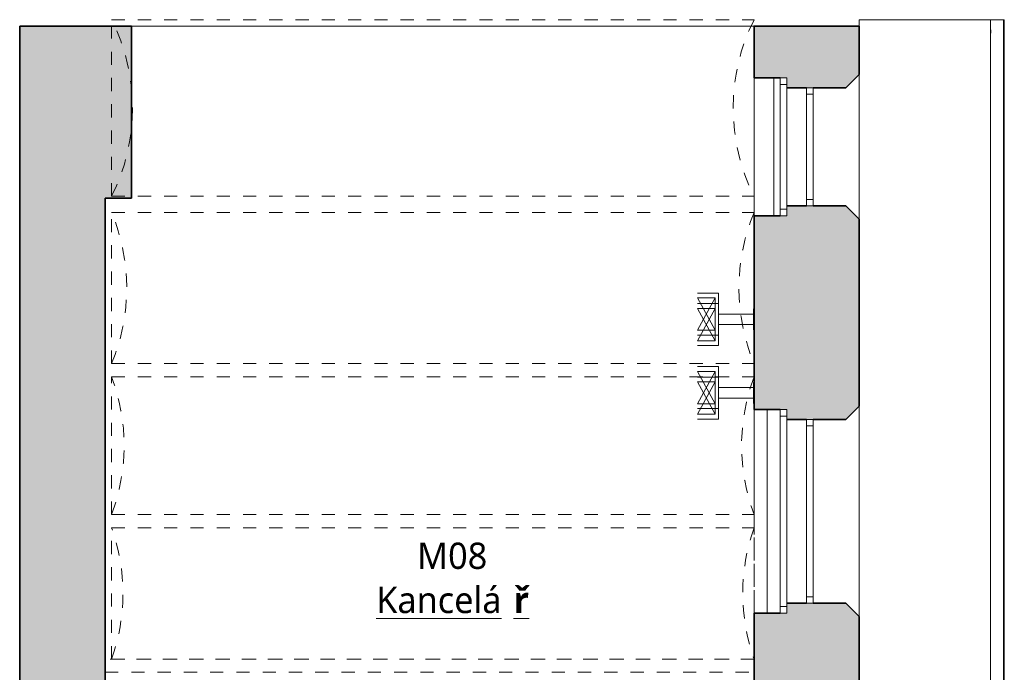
# Model space of a CAD drawing. Header units: metres. Extents: x -0.2 to 44.7, y -1.1 to 28.
# Tile 8 of 11: x -0.2 to 7.3, y 23 to 28. Entities that reach past the tile are written whole.
import ezdxf

# ---------------------------------------------------------------- set-up
doc = ezdxf.new("R2010")
doc.units = ezdxf.units.M
doc.linetypes.add('AV - Cerch_ 1 tecka 4mm', pattern=[0.006, 0.004, -0.001, 0, -0.001])
doc.linetypes.add('AV - Tecka 1mm', pattern=[0.001, 0, -0.001])
doc.layers.add('AV-MISTNOSTI', color=7, linetype='AV - Tecka 1mm', lineweight=13, true_color=0x85cf54)
doc.layers.add('AV-TEXTY', color=5, linetype='Continuous', lineweight=13, true_color=0x0000ff)
doc.layers.add('AV-SRAFY', color=7, linetype='Continuous', lineweight=35)
doc.layers.add('AV-STAVBA', color=7, linetype='Continuous', lineweight=18)
doc.styles.add('Trebuchet MS_B', font='trebuc.ttf', dxfattribs={"height": 0.2})

# ---------------------------------------------------------------- blocks, each defined once
blk = doc.blocks.new('WI_2_dvojité_se 2 příčlemi - 1400x1500-1265677-1NP mezipatro')
at = {"layer": 'AV-STAVBA', "color": 254, "linetype": 'AV - Cerch_ 1 tecka 4mm', "lineweight": 13, "true_color": 0xcccccc}
for p, q in [((0.775, 0.4), (-0.775, 0.4)), ((0.7, 0.4), (-0.7, 0.4)), ((-0.7, 0.4), (0.7, 0.4)), ((0.775, -0.4), (-0.775, -0.4)), ((-0.775, -0.4), (0.775, -0.4)), ((0.7, -0.4), (-0.7, -0.4))]:
    blk.add_line(p, q, dxfattribs=at)
at = {"layer": 'AV-STAVBA', "color": 254, "true_color": 0xcccccc}
for p, q in [((-0.7, 0.05), (0.7, 0.05)), ((-0.7, 0), (-0.7, 0.05)), ((-0.7, 0.05), (0.7, 0.05)), ((-0.7, 0.05), (-0.7, 0)), ((-0.7, 0), (0.7, 0)), ((0.7, 0), (-0.7, 0)), ((-0.65, 0), (-0.65, 0.05)), ((0.65, 0), (0.65, 0.05)), ((0.7, 0), (0.7, 0.05)), ((0.7, 0.05), (0.7, 0)), ((-0.775, -0.15), (0.775, -0.15)), ((-0.775, -0.15), (-0.775, -0.2)), ((-0.775, -0.15), (0.775, -0.15)), ((-0.775, -0.15), (-0.775, -0.2)), ((-0.775, -0.2), (0.775, -0.2)), ((-0.775, -0.2), (0.775, -0.2)), ((-0.725, -0.15), (-0.725, -0.2)), ((0.725, -0.15), (0.725, -0.2)), ((0.775, -0.15), (0.775, -0.2)), ((0.775, -0.15), (0.775, -0.2))]:
    blk.add_line(p, q, dxfattribs=at)
blk = doc.blocks.new('WI_2_dvojité_se 2 příčlemi - 900x1450-1265680-1NP mezipatro')
at = {"layer": 'AV-STAVBA', "color": 254, "linetype": 'AV - Cerch_ 1 tecka 4mm', "lineweight": 13, "true_color": 0xcccccc}
for p, q in [((0.525, 0.4), (-0.525, 0.4)), ((0.45, 0.4), (-0.45, 0.4)), ((-0.45, 0.4), (0.45, 0.4)), ((0.525, -0.4), (-0.525, -0.4)), ((-0.525, -0.4), (0.525, -0.4)), ((0.45, -0.4), (-0.45, -0.4))]:
    blk.add_line(p, q, dxfattribs=at)
at = {"layer": 'AV-STAVBA', "color": 254, "true_color": 0xcccccc}
for p, q in [((-0.45, 0.05), (0.45, 0.05)), ((-0.45, 0), (-0.45, 0.05)), ((-0.45, 0.05), (0.45, 0.05)), ((-0.45, 0.05), (-0.45, 0)), ((-0.45, 0), (0.45, 0)), ((0.45, 0), (-0.45, 0)), ((-0.4, 0), (-0.4, 0.05)), ((0.4, 0), (0.4, 0.05)), ((0.45, 0), (0.45, 0.05)), ((0.45, 0.05), (0.45, 0)), ((-0.525, -0.15), (0.525, -0.15)), ((-0.525, -0.15), (-0.525, -0.2)), ((-0.525, -0.15), (0.525, -0.15)), ((-0.525, -0.15), (-0.525, -0.2)), ((-0.525, -0.2), (0.525, -0.2)), ((-0.525, -0.2), (0.525, -0.2)), ((-0.475, -0.15), (-0.475, -0.2)), ((0.475, -0.15), (0.475, -0.2)), ((0.525, -0.15), (0.525, -0.2)), ((0.525, -0.15), (0.525, -0.2))]:
    blk.add_line(p, q, dxfattribs=at)
blk = doc.blocks.new('GM_Nika_obdélníková - 1550x650-1232519-1NP mezipatro')
at = {"layer": 'AV-STAVBA', "color": 254, "linetype": 'AV - Cerch_ 1 tecka 4mm', "true_color": 0xcccccc}
blk.add_line((-0.775, 0.4), (0.775, 0.4), dxfattribs=at)
blk = doc.blocks.new('GM_Nika_obdélníková - 1050x650-1233644-1NP mezipatro')
at = {"layer": 'AV-STAVBA', "color": 254, "linetype": 'AV - Cerch_ 1 tecka 4mm', "true_color": 0xcccccc}
blk.add_line((-0.525, 0.4), (0.525, 0.4), dxfattribs=at)
blk = doc.blocks.new('GM_Void_valená klenba - GM_Void_valená klenba-1524309-1NP mezipatro')
at = {"layer": 'AV-STAVBA', "color": 254, "linetype": 'AV - Cerch_ 1 tecka 4mm', "lineweight": 13, "true_color": 0xcccccc}
for p, q in [((-0.5, 2.42), (-0.5, -2.47)), ((-0.5, 2.42), (0.5, 2.42)), ((0.5, 2.42), (0.5, -2.47)), ((-0.5, -2.47), (0.5, -2.47))]:
    blk.add_line(p, q, dxfattribs=at)
for centre, start, end in [((0, 3.8342), 250.52878, 289.47122), ((0, -3.8842), 70.52878, 109.47122)]:
    blk.add_arc(centre, 1.5, start, end, dxfattribs=at)
blk = doc.blocks.new('GM_Void_valená klenba - GM_Void_valená klenba-1524308-1NP mezipatro')
at = {"layer": 'AV-STAVBA', "color": 254, "linetype": 'AV - Cerch_ 1 tecka 4mm', "lineweight": 13, "true_color": 0xcccccc}
for p, q in [((-0.525, 2.42), (-0.525, -2.47)), ((-0.525, 2.42), (0.525, 2.42)), ((0.525, 2.42), (0.525, -2.47)), ((-0.525, -2.47), (0.525, -2.47))]:
    blk.add_line(p, q, dxfattribs=at)
for centre, start, end in [((0, 3.8251), 249.51268, 290.48732), ((0, -3.8751), 69.51268, 110.48732)]:
    blk.add_arc(centre, 1.5, start, end, dxfattribs=at)
blk = doc.blocks.new('GM_Void_valená klenba - GM_Void_valená klenba-1524307-1NP mezipatro')
at = {"layer": 'AV-STAVBA', "color": 254, "linetype": 'AV - Cerch_ 1 tecka 4mm', "lineweight": 13, "true_color": 0xcccccc}
for p, q in [((-0.575, 2.42), (-0.575, -2.47)), ((-0.575, 2.42), (0.575, 2.42)), ((0.575, 2.42), (0.575, -2.47)), ((-0.575, -2.47), (0.575, -2.47))]:
    blk.add_line(p, q, dxfattribs=at)
for centre, start, end in [((0, 3.8054), 247.45969, 292.54031), ((0, -3.8554), 67.45969, 112.54031)]:
    blk.add_arc(centre, 1.5, start, end, dxfattribs=at)
blk = doc.blocks.new('GM_Void_valená klenba - GM_Void_valená klenba-1524306-1NP mezipatro')
at = {"layer": 'AV-STAVBA', "color": 254, "linetype": 'AV - Cerch_ 1 tecka 4mm', "lineweight": 13, "true_color": 0xcccccc}
for p, q in [((-0.6719, 2.42), (-0.6719, -2.47)), ((-0.6719, 2.42), (0.6719, 2.42)), ((0.6719, 2.42), (0.6719, -2.47)), ((-0.6719, -2.47), (0.6719, -2.47))]:
    blk.add_line(p, q, dxfattribs=at)
for centre, start, end in [((0, 3.7611), 243.39082, 296.60918), ((0, -3.8111), 63.39082, 116.60918)]:
    blk.add_arc(centre, 1.5, start, end, dxfattribs=at)
blk = doc.blocks.new('SFR_Trám_obdelník - 100_160-1383807-1NP mezipatro')
at = {"layer": 'AV-STAVBA', "color": 254, "linetype": 'AV - Cerch_ 1 tecka 4mm', "lineweight": 13, "true_color": 0xcccccc}
for p, q in [((-2.47, 0.05), (-2.47, -0.05)), ((2.47, 0.05), (-2.47, 0.05)), ((2.47, -0.05), (2.47, 0.05)), ((-2.47, -0.05), (2.47, -0.05))]:
    blk.add_line(p, q, dxfattribs=at)
blk = doc.blocks.new('D0089 - 1514 - OÚPSŘ_Benešova_rvt-1-1NP mezipatro')
at = {"layer": 'AV-SRAFY', "lineweight": 18, "true_color": 0xcccccc}
for points in [[(0.4148, 26.6382), (0.6148, 26.6382), (0.6148, 27.9456), (-0.2352, 27.9456), (-0.2352, 26.6382)], [(0.1063, 14.2232), (0.4148, 14.2232), (0.4148, 15.2082), (0.2848, 15.2082), (0.2848, 16.6082), (0.4148, 16.6082), (0.4148, 26.6382), (-0.2352, 26.6382), (-0.2352, 14.2232)]]:
    blk.add_hatch(color=254, dxfattribs=at).paths.add_polyline_path(points)
h = blk.add_hatch(color=254, dxfattribs=at)
h.paths.add_polyline_path([(6.1548, 18.4082), (6.1548, 18.7182), (6.0548, 18.8182), (5.5648, 18.8182), (5.5648, 18.7432), (5.3548, 18.7432), (5.3548, 18.4082), (5.5648, 18.4082)])
h.paths.add_polyline_path([(6.0548, 20.2182), (6.1548, 20.3182), (6.1548, 21.1282), (6.0548, 21.2282), (5.5548, 21.2282), (5.5548, 21.1532), (5.3548, 21.1532), (5.3548, 20.2932), (5.5648, 20.2932), (5.5648, 20.2182), (5.7748, 20.2182)])
h.paths.add_polyline_path([(6.0548, 22.5282), (6.1548, 22.6282), (6.1548, 23.4532), (6.0548, 23.5532), (5.6048, 23.5532), (5.6048, 23.4782), (5.3548, 23.4782), (5.3548, 22.6032), (5.5548, 22.6032), (5.5548, 22.5282), (5.7548, 22.5282)])
h.paths.add_polyline_path([(6.0548, 24.9532), (6.1548, 25.0532), (6.1548, 26.4782), (6.0548, 26.5782), (5.6048, 26.5782), (5.6048, 26.5032), (5.3548, 26.5032), (5.3548, 25.0282), (5.6048, 25.0282), (5.6048, 24.9532), (5.8048, 24.9532)])
h.paths.add_polyline_path([(5.8048, 27.4782), (6.0548, 27.4782), (6.1548, 27.5782), (6.1548, 27.9456), (5.3548, 27.9456), (5.3548, 27.5532), (5.6048, 27.5532), (5.6048, 27.4782), (5.7548, 27.4782)])
at = {"layer": 'AV-MISTNOSTI', "color": 254, "true_color": 0xe6f5dc}
blk.add_line((0.6148, 27.9456), (5.3548, 27.9456), dxfattribs=at)
at = {"layer": 'AV-STAVBA', "color": 254, "true_color": 0xcccccc}
for p, q in [((7.1548, 27.9956), (6.1548, 27.9956)), ((6.1548, 27.9956), (6.1548, 27.9456)), ((7.1548, 15.1082), (7.1548, 27.9956)), ((7.1548, 27.9956), (7.2548, 27.9956)), ((7.2548, 27.9956), (7.2548, 14.8907)), ((7.2601, 27.9956), (7.2548, 27.9956)), ((7.2601, 14.8907), (7.2601, 27.9956)), ((7.2601, 14.8907), (7.2601, 27.9956)), ((5.3548, 27.9456), (0.6148, 27.9456)), ((7.1565, 27.9191), (7.1548, 27.9191)), ((7.1548, 27.8941), (7.1565, 27.8941)), ((7.1565, 27.8941), (7.1565, 27.9191)), ((5.5048, 27.5532), (5.5048, 26.5032)), ((6.1548, 27.5782), (6.1548, 26.4782)), ((6.1548, 25.0532), (6.1548, 23.4532)), ((5.4548, 25.0282), (5.4548, 23.4782))]:
    blk.add_line(p, q, dxfattribs=at)
at = {"layer": 'AV-STAVBA', "color": 254, "lineweight": 35, "true_color": 0xcccccc}
for p, q in [((0.6148, 27.9456), (-0.2352, 27.9456)), ((-0.2352, 27.9456), (-0.2352, 26.6382)), ((0.6148, 26.6382), (0.6148, 27.9456)), ((6.1548, 27.9456), (5.3548, 27.9456)), ((5.3548, 27.9456), (5.3548, 27.5532)), ((6.1548, 27.5782), (6.1548, 27.9456)), ((5.3548, 27.5532), (5.5548, 27.5532)), ((6.0548, 27.4782), (6.1548, 27.5782)), ((5.6048, 27.4782), (5.7548, 27.4782)), ((5.8048, 27.4782), (6.0548, 27.4782)), ((-0.2352, 26.6382), (-0.2352, 14.2232)), ((0.4148, 26.6382), (0.6148, 26.6382)), ((0.4148, 19.0882), (0.4148, 26.6382)), ((5.7548, 26.5782), (5.6048, 26.5782)), ((6.0548, 26.5782), (5.8048, 26.5782)), ((6.1548, 26.4782), (6.0548, 26.5782)), ((5.5548, 26.5032), (5.3548, 26.5032)), ((5.3548, 26.5032), (5.3548, 25.0282)), ((6.1548, 25.0532), (6.1548, 26.4782)), ((6.0548, 24.9532), (6.1548, 25.0532)), ((5.3548, 25.0282), (5.5548, 25.0282)), ((5.6048, 24.9532), (5.7548, 24.9532)), ((5.8048, 24.9532), (6.0548, 24.9532)), ((5.7548, 23.5532), (5.6048, 23.5532)), ((6.0548, 23.5532), (5.8048, 23.5532)), ((6.1548, 23.4532), (6.0548, 23.5532)), ((5.5548, 23.4782), (5.3548, 23.4782)), ((5.3548, 23.4782), (5.3548, 22.6032)), ((6.1548, 22.6282), (6.1548, 23.4532))]:
    blk.add_line(p, q, dxfattribs=at)
at = {"layer": 'AV-STAVBA', "color": 254, "linetype": 'AV - Cerch_ 1 tecka 4mm', "lineweight": 13, "true_color": 0xcccccc}
for name, p, rotation in [('GM_Void_valená klenba - GM_Void_valená klenba-1524306-1NP mezipatro', (2.8848, 27.3238), 89.9999999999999), ('WI_2_dvojité_se 2 příčlemi - 900x1450-1265680-1NP mezipatro', (5.7548, 27.0282), 269.9999999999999), ('GM_Nika_obdélníková - 1050x650-1233644-1NP mezipatro', (5.7548, 27.0282), 89.99999999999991), ('GM_Void_valená klenba - GM_Void_valená klenba-1524307-1NP mezipatro', (2.8848, 25.9532), 89.9999999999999), ('GM_Void_valená klenba - GM_Void_valená klenba-1524308-1NP mezipatro', (2.8848, 24.7532), 89.9999999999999), ('WI_2_dvojité_se 2 příčlemi - 1400x1500-1265677-1NP mezipatro', (5.7548, 24.2532), 269.9999999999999), ('GM_Nika_obdélníková - 1550x650-1232519-1NP mezipatro', (5.7548, 24.2532), 89.99999999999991), ('GM_Void_valená klenba - GM_Void_valená klenba-1524309-1NP mezipatro', (2.8848, 23.6282), 89.9999999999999), ('SFR_Trám_obdelník - 100_160-1383807-1NP mezipatro', (2.8848, 23.0782), 180)]:
    blk.add_blockref(name, p, dxfattribs=dict(at, rotation=rotation))
blk = doc.blocks.new('EF_Datová zásuvka - 2 vývody-835357-1NP mezipatro')
at = {"layer": 'AV-STAVBA'}
for p, q in [((25.3048, 12.0228), (25.3098, 12.0228)), ((25.3098, 12.0228), (25.3098, 11.9428)), ((25.3098, 11.9528), (25.3098, 12.0128)), ((25.3098, 12.0128), (25.3098, 11.9528)), ((25.3098, 11.9908), (25.3098, 12.0008)), ((25.3098, 12.0008), (25.3098, 11.9908)), ((25.3098, 11.9428), (25.3048, 11.9428)), ((25.3098, 11.9648), (25.3098, 11.9748)), ((25.3098, 11.9748), (25.3098, 11.9648))]:
    blk.add_line(p, q, dxfattribs=at)

msp = doc.modelspace()

# ---------------------------------------------------------------- linework, layer by layer
at = {"layer": 'AV-TEXTY', "lineweight": 5}
for p, q in [((5.0848, 25.915), (4.9248, 25.915)), ((4.9248, 25.878), (5.0578, 25.632)), ((4.9248, 25.632), (5.0578, 25.878)), ((5.0578, 25.878), (4.9248, 25.878)), ((5.0578, 25.632), (5.0578, 25.878)), ((5.0848, 25.755), (5.0848, 25.915)), ((5.0848, 25.835), (4.9248, 25.835)), ((4.9248, 25.798), (5.0578, 25.552)), ((4.9248, 25.552), (5.0578, 25.798)), ((5.0578, 25.798), (4.9248, 25.798)), ((5.0578, 25.552), (5.0578, 25.798)), ((5.0848, 25.675), (5.0848, 25.835)), ((5.0848, 25.755), (5.0848, 25.595)), ((5.0848, 25.755), (5.3548, 25.755)), ((5.0848, 25.675), (5.0848, 25.515)), ((5.0848, 25.675), (5.3548, 25.675)), ((4.9248, 25.632), (5.0578, 25.632)), ((5.0848, 25.595), (4.9248, 25.595)), ((4.9248, 25.552), (5.0578, 25.552)), ((5.0848, 25.515), (4.9248, 25.515)), ((5.0848, 25.355), (4.9248, 25.355)), ((5.0848, 25.195), (5.0848, 25.355)), ((4.9248, 25.318), (5.0578, 25.072)), ((4.9248, 25.072), (5.0578, 25.318)), ((5.0578, 25.318), (4.9248, 25.318)), ((5.0848, 25.275), (4.9248, 25.275)), ((5.0578, 25.072), (5.0578, 25.318)), ((5.0848, 25.115), (5.0848, 25.275)), ((4.9248, 25.238), (5.0578, 24.992)), ((4.9248, 24.992), (5.0578, 25.238)), ((5.0578, 25.238), (4.9248, 25.238)), ((5.0578, 24.992), (5.0578, 25.238)), ((5.0848, 25.195), (5.0848, 25.035)), ((5.0848, 25.195), (5.3548, 25.195)), ((5.0848, 25.115), (5.0848, 24.955)), ((5.0848, 25.115), (5.3548, 25.115)), ((4.9248, 25.072), (5.0578, 25.072)), ((5.0848, 25.035), (4.9248, 25.035)), ((4.9248, 24.992), (5.0578, 24.992)), ((5.0848, 24.955), (4.9248, 24.955))]:
    msp.add_line(p, q, dxfattribs=at)

# ---------------------------------------------------------------- block references
at = {"lineweight": 5}
msp.add_blockref('D0089 - 1514 - OÚPSŘ_Benešova_rvt-1-1NP mezipatro', (0, 0), dxfattribs=at)
at = {"layer": 'AV-STAVBA', "rotation": 180}
for p in [(30.6596, 37.7378), (30.6596, 37.6578), (30.6596, 37.1778), (30.6596, 37.0978)]:
    msp.add_blockref('EF_Datová zásuvka - 2 vývody-835357-1NP mezipatro', p, dxfattribs=at)

# ---------------------------------------------------------------- texts
at = {"layer": 'AV-MISTNOSTI', "color": 5, "linetype": 'Continuous', "lineweight": 5, "true_color": 0x0000ff, "char_height": 0.2, "attachment_point": 1, "style": 'Trebuchet MS_B'}
for s, insert, width in [('M08', (2.7899, 24.0151), 0.657384), ('\\LKancelá', (2.4789, 23.6788), 1.266666), ('\\L\\fTrebuchet MS|b1|i0|c238|p34|;\\Lř', (3.524, 23.6788), 0.144304)]:
    msp.add_mtext(s, dxfattribs=dict(at, insert=insert, width=width))

doc.saveas('drawing.dxf')
